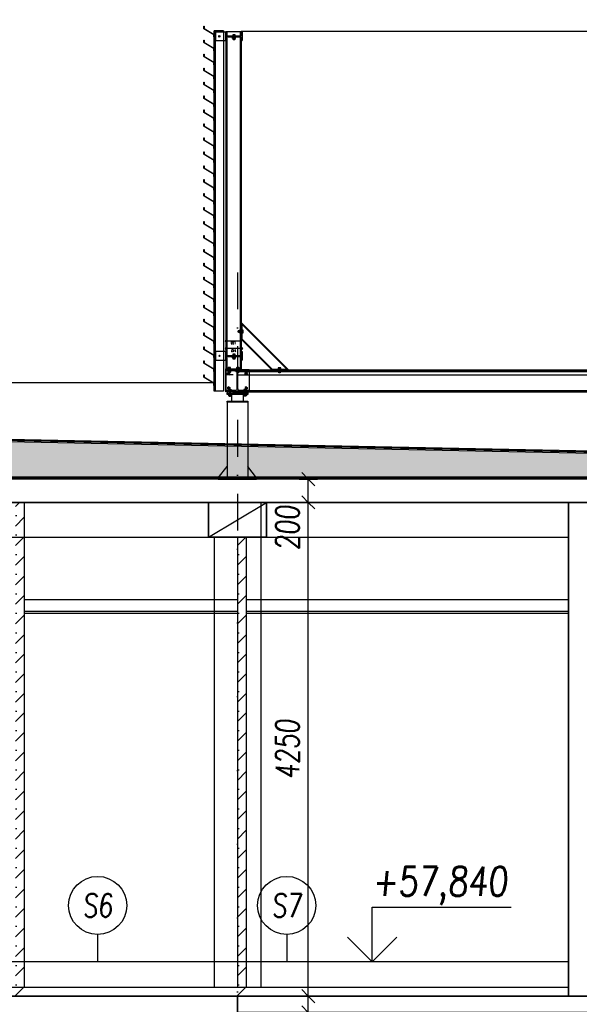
# Model space of a CAD drawing. Header units: millimetres. Extents: x -24606338 to 439687, y 151354 to 480404.
# Tile 46 of 93: x 256837 to 261654, y 245307 to 253782. Entities that reach past the tile are written whole.
import ezdxf
from ezdxf.enums import TextEntityAlignment as Align

# ---------------------------------------------------------------- set-up
doc = ezdxf.new("R2010")
doc.units = ezdxf.units.MM
for name, pattern in [('HIDDEN', [3, 2, -1]), ('KS_ČÁRKOVANÁ KRÁTKÁ', [4.5, 3, -1.5]), ('ČERCHOVANÁ', [25.4, 12.7, -6.35, 0, -6.35])]:
    doc.linetypes.add(name, pattern=pattern)
for name, color, linetype in [('BOURÁNÍ', 40, 'Continuous'), ('KOTY', 7, 'Continuous'), ('NOVA', 240, 'Continuous'), ('NOVÁ INTERIERY', 240, 'Continuous'), ('OSY', 7, 'Continuous'), ('SRAFA_NOVA', 240, 'Continuous'), ('TENKA', 4, 'Continuous'), ('TLUSTA', 2, 'Continuous'), ('ŽB', 3, 'Continuous')]:
    doc.layers.add(name, color=color, linetype=linetype)
doc.styles.add('CS-ROMANS', font='romans.shx', dxfattribs={"width": 0.75, "oblique": 5})
doc.styles.add('CS-ROMANS_100', font='romans.shx', dxfattribs={"width": 0.75, "oblique": 5, "height": 200})
doc.styles.add('CS_ROMANS_10', font='romans.shx', dxfattribs={"width": 0.75, "oblique": 5, "height": 20})
doc.styles.add('ROMANS', font='romans.shx', dxfattribs={"width": 0.75, "oblique": 5, "height": 200})
doc.dimstyles.new('A_KOTA_10', dxfattribs={"dimtxt": 20, "dimasz": 0.4, "dimexe": 100, "dimexo": 1500, "dimgap": 8, "dimtad": 1, "dimdec": 0, "dimdsep": 46, "dimtxsty": 'CS_ROMANS_10', "dimblk": 'KOT_CARA20', "dimcen": 9, "dimse1": 1, "dimse2": 1, "dimclrd": 256, "dimclre": 256, "dimclrt": 256, "dimadec": 0, "dimazin": 0, "dimtfac": 1, "dimtdec": 0, "dimtix": 1, "dimtmove": 2, "dimatfit": 3, "dimldrblk": 'OBLIQUE', "dimfxl": 100, "dimtolj": 1, "dimarcsym": 0})
doc.dimstyles.new('A_KÓTA_100', dxfattribs={"dimtxt": 200, "dimasz": 4, "dimexe": 100, "dimexo": 1500, "dimgap": 80, "dimtad": 1, "dimdec": 0, "dimdsep": 46, "dimtxsty": 'CS-ROMANS_100', "dimblk": 'KOT_CARA20', "dimcen": 90, "dimse1": 1, "dimse2": 1, "dimclrd": 256, "dimclre": 256, "dimclrt": 256, "dimadec": 0, "dimazin": 0, "dimtfac": 1, "dimtdec": 0, "dimtix": 1, "dimtmove": 2, "dimatfit": 3, "dimldrblk": 'OBLIQUE', "dimfxl": 1, "dimfxlon": 1, "dimtolj": 1, "dimarcsym": 0})

# ---------------------------------------------------------------- blocks, each defined once
blk = doc.blocks.new('VÝŠKOVÁ KÓTA 1')
at = {"ltscale": 0.25}
for p, q in [((0, 3.758), (9.586, 3.758)), ((0, 0), (0, 3.758)), ((0, 0), (-1.697, 1.697)), ((0, 0), (1.697, 1.697))]:
    blk.add_line(p, q, dxfattribs=at)
at = {"style": 'ROMANS', "oblique": 5, "width": 0.8}
blk.add_attdef('VÝŠKA', (0, 4.539), '', height=2, dxfattribs=at)
blk = doc.blocks.new('KOT_CARA20')
for p, q in [((0, 0), (-14.1, -14.1)), ((0, 20), (0, -20)), ((0, 0), (14.1, 14.1))]:
    blk.add_line(p, q)
blk = doc.blocks.new('*D3096')
at = {"layer": 'Defpoints', "color": 0, "transparency": 16777216}
for p in [(259321.8, 245377.2), (259477.5, 245377.2), (259477.5, 245237.2)]:
    blk.add_point(p, dxfattribs=at)
at = {"layer": 'KOTY', "lineweight": -2, "transparency": 16777216}
for p, q in [((259321.8, 245381.2), (259321.8, 245385.2)), ((259321.8, 245237.2), (259321.8, 245377.2)), ((259321.8, 245233.2), (259321.8, 245229.2))]:
    blk.add_line(p, q, dxfattribs=at)
at = {"layer": 'KOTY', "lineweight": -2, "transparency": 16777216, "xscale": 4, "yscale": 4, "zscale": 4}
for p, rotation in [((259321.8, 245377.2), 270), ((259321.8, 245237.2), 90)]:
    blk.add_blockref('KOT_CARA20', p, dxfattribs=dict(at, rotation=rotation))
at = {"layer": 'KOTY', "transparency": 16777216, "insert": (259141.8, 244974.6), "char_height": 200, "attachment_point": 5, "rotation": 90, "style": 'CS-ROMANS_100'}
blk.add_mtext('\\A1;140', dxfattribs=at)
blk = doc.blocks.new('_OBLIQUE')
at = {"color": 0, "linetype": 'ByBlock', "ltscale": 15}
blk.add_line((-0.5, -0.5), (0.5, 0.5), dxfattribs=at)
blk = doc.blocks.new('*D3097')
at = {"layer": 'Defpoints', "color": 0, "transparency": 16777216}
for p in [(259321.8, 249627.2), (259596.9, 249627.2), (259477.5, 245377.2)]:
    blk.add_point(p, dxfattribs=at)
at = {"layer": 'KOTY', "lineweight": -2, "transparency": 16777216}
blk.add_line((259321.8, 245381.2), (259321.8, 249623.2), dxfattribs=at)
at = {"layer": 'KOTY', "lineweight": -2, "transparency": 16777216, "xscale": 4, "yscale": 4, "zscale": 4}
for p, rotation in [((259321.8, 249627.2), 90), ((259321.8, 245377.2), 270)]:
    blk.add_blockref('KOT_CARA20', p, dxfattribs=dict(at, rotation=rotation))
at = {"layer": 'KOTY', "transparency": 16777216, "insert": (259141.8, 247502.2), "char_height": 200, "attachment_point": 5, "rotation": 90, "style": 'CS-ROMANS_100'}
blk.add_mtext('\\A1;4250', dxfattribs=at)
blk = doc.blocks.new('*D3098')
at = {"layer": 'Defpoints', "color": 0, "transparency": 16777216}
for p in [(259321.8, 249827.2), (259601.1, 249827.2), (259596.9, 249627.2)]:
    blk.add_point(p, dxfattribs=at)
at = {"layer": 'KOTY', "lineweight": -2, "transparency": 16777216}
blk.add_line((259321.8, 249631.2), (259321.8, 249823.2), dxfattribs=at)
at = {"layer": 'KOTY', "lineweight": -2, "transparency": 16777216, "xscale": 4, "yscale": 4, "zscale": 4}
for p, rotation in [((259321.8, 249827.2), 90), ((259321.8, 249627.2), 270)]:
    blk.add_blockref('KOT_CARA20', p, dxfattribs=dict(at, rotation=rotation))
at = {"layer": 'KOTY', "transparency": 16777216, "insert": (259141.8, 249407.5), "char_height": 200, "attachment_point": 5, "rotation": 90, "style": 'CS-ROMANS_100'}
blk.add_mtext('\\A1;200', dxfattribs=at)
blk = doc.blocks.new('*D3228')
at = {"layer": 'Defpoints', "color": 0, "transparency": 16777216}
for p in [(258423.8, 253725.2), (247883.8, 186429.7), (251841.3, 186429.7)]:
    blk.add_point(p, dxfattribs=at)
at = {"layer": 'KOTY', "lineweight": -2, "transparency": 16777216}
blk.add_line((247883.8, 253721.2), (247883.8, 186433.7), dxfattribs=at)
at = {"layer": 'KOTY', "lineweight": -2, "transparency": 16777216, "xscale": 4, "yscale": 4, "zscale": 4}
for p, rotation in [((247883.8, 253725.2), 90), ((247883.8, 186429.7), 270)]:
    blk.add_blockref('KOT_CARA20', p, dxfattribs=dict(at, rotation=rotation))
at = {"layer": 'KOTY', "transparency": 16777216, "insert": (247703.8, 220077.4), "char_height": 200, "attachment_point": 5, "rotation": 90, "style": 'CS-ROMANS_100'}
blk.add_mtext('\\A1;67296', dxfattribs=at)
blk = doc.blocks.new('*D3484')
at = {"layer": 'Defpoints', "color": 0, "transparency": 16777216}
for p in [(248688.9, 253725.2), (258423.8, 253725.2), (251710.9, 250657.2)]:
    blk.add_point(p, dxfattribs=at)
at = {"layer": 'KOTY', "lineweight": -2, "transparency": 16777216}
blk.add_line((248688.9, 250661.2), (248688.9, 253721.2), dxfattribs=at)
at = {"layer": 'KOTY', "lineweight": -2, "transparency": 16777216, "xscale": 4, "yscale": 4, "zscale": 4}
for p, rotation in [((248688.9, 253725.2), 90), ((248688.9, 250657.2), 270)]:
    blk.add_blockref('KOT_CARA20', p, dxfattribs=dict(at, rotation=rotation))
at = {"layer": 'KOTY', "transparency": 16777216, "insert": (248508.9, 252191.2), "char_height": 200, "attachment_point": 5, "rotation": 90, "style": 'CS-ROMANS_100'}
blk.add_mtext('\\A1;3068', dxfattribs=at)
blk = doc.blocks.new('*D3486')
at = {"layer": 'Defpoints', "color": 0, "transparency": 16777216}
for p in [(242883.4, 253679.2), (260168.9, 253679.2), (256411.8, 187832.2)]:
    blk.add_point(p, dxfattribs=at)
at = {"layer": 'TENKA', "lineweight": -2, "transparency": 16777216}
blk.add_line((242883.4, 187836.2), (242883.4, 253675.2), dxfattribs=at)
at = {"layer": 'TENKA', "lineweight": -2, "transparency": 16777216, "xscale": 4, "yscale": 4, "zscale": 4}
for p, rotation in [((242883.4, 253679.2), 90), ((242883.4, 187832.2), 270)]:
    blk.add_blockref('KOT_CARA20', p, dxfattribs=dict(at, rotation=rotation))
at = {"layer": 'TENKA', "transparency": 16777216, "insert": (242703.4, 220755.7), "char_height": 200, "attachment_point": 5, "rotation": 90, "style": 'CS-ROMANS_100'}
blk.add_mtext('\\A1;65847', dxfattribs=at)
blk = doc.blocks.new('m')
for points in [[(5.8, 0), (-6.3, 0)], [(6.3, 0), (5.6, 0)], [(-6.3, 0), (-7.6, -0.8)], [(-7.6, -0.7), (-7.6, -5.7)], [(-6.3, -6.4), (-7.6, -5.6)], [(-6.3, -6.4), (5.8, -6.4)], [(-3.7, -1.1), (-3.7, -5.3)], [(3.7, -1.1), (3.7, -5.3)], [(5.8, -6.4), (6.3, -6.4)], [(6.3, 0), (7.6, -0.8)], [(6.3, -6.4), (7.6, -5.6)], [(7.6, -1.3), (7.6, -0.8)], [(7.6, -5.3), (7.6, -1.1)], [(7.6, -5.2), (7.6, -5.6)]]:
    blk.add_lwpolyline(points)
for centre, radius, start, end in [((-5.6, -2.3), 2.27, 30.4947, 149.5053), ((5.6, -2.3), 2.27, 30.4947, 149.5053), ((-5.6, -4.1), 2.27, 210.4947, 329.5053), ((0, -6.6), 6.61, 56.145, 123.855), ((0, 0.2), 6.61, 236.145, 303.855), ((5.6, -4.1), 2.27, 210.4947, 329.5053)]:
    blk.add_arc(centre, radius, start, end)
blk = doc.blocks.new('*U3494')
for points in [[(7.2, -5.4), (7.2, -0.7), (6, 0), (-6, 0), (-7.2, -0.7), (-7.2, -5.4)], [(4, -5.4), (4, -28.1), (3.3, -28.8), (-3.3, -28.8), (-4, -28.1), (-4, -5.4)]]:
    blk.add_lwpolyline(points, close=True)
for points in [[(4, -28.1), (-4, -28.1)], [(-3.7, -5.4), (-3.7, -0.7)], [(-3.3, -5.4), (-3.3, -28.8)], [(3.3, -5.4), (3.3, -28.8)], [(3.7, -5.4), (3.7, -0.7)]]:
    blk.add_lwpolyline(points)
for centre, radius, start, end in [((-5.8, -3.5), 3.51, 52.6631, 92.6631), ((5.8, -3.5), 3.51, 87.3369, 127.3369), ((0, -10.8), 10.7, 70, 110)]:
    blk.add_arc(centre, radius, start, end)
at = {"layer": 'OSY', "ltscale": 0.4}
blk.add_lwpolyline([(0, 0), (0, -28.8)], dxfattribs=at)
blk = doc.blocks.new('*U3481')
at = {"color": 0, "linetype": 'ByBlock', "lineweight": -2}
for p, q in [((-100, 95), (100, 95)), ((-100, 85), (-100, 95)), ((-100, 85), (-21.25, 85)), ((21.25, 85), (100, 85)), ((100, 85), (100, 95)), ((-3.25, -67), (-3.25, 67)), ((3.25, -67), (3.25, 67)), ((-100, -85), (-21.25, -85)), ((-100, -95), (-100, -85)), ((-100, -95), (100, -95)), ((21.25, -85), (100, -85)), ((100, -95), (100, -85))]:
    blk.add_line(p, q, dxfattribs=at)
for centre, start, end in [((-21.25, 67), 0, 90), ((21.25, 67), 90, 180), ((-21.25, -67), 270, 0), ((21.25, -67), 180, 270)]:
    blk.add_arc(centre, 18, start, end, dxfattribs=at)
blk = doc.blocks.new('M12_půd')
for p, q in [((0, 10.8), (-9.6, 5.3)), ((0, 10.8), (9.6, 5.3)), ((0, -10.8), (-9.6, -5.3)), ((0, -10.8), (9.6, -5.3))]:
    blk.add_line(p, q)
for points in [[(-9.6, -5.3), (-9.6, 5.3)], [(9.6, -5.3), (9.6, 5.3)]]:
    blk.add_lwpolyline(points)
at = {"linetype": 'KS_ČÁRKOVANÁ KRÁTKÁ', "ltscale": 0.5}
blk.add_circle((0, 0), 9.35, dxfattribs=at)
blk.add_circle((0, 0), 6)
at = {"layer": 'OSY'}
for points in [[(-10.4, 0), (10.4, 0)], [(0, -11.8), (0, 11.9)]]:
    blk.add_lwpolyline(points, dxfattribs=at)
blk = doc.blocks.new('*U3492')
at = {"color": 0, "linetype": 'ByBlock', "lineweight": -2}
for p, q in [((-36.5, 70), (36.5, 70)), ((-36.5, 63.1), (-36.5, 70)), ((-36.5, 63.1), (-9.35, 63.1)), ((-2.35, -56.1), (-2.35, 56.1)), ((2.35, -56.1), (2.35, 56.1)), ((9.35, 63.1), (36.5, 63.1)), ((36.5, 63.1), (36.5, 70)), ((-36.5, -63.1), (-9.35, -63.1)), ((-36.5, -70), (-36.5, -63.1)), ((-36.5, -70), (36.5, -70)), ((9.35, -63.1), (36.5, -63.1)), ((36.5, -70), (36.5, -63.1))]:
    blk.add_line(p, q, dxfattribs=at)
for centre, start, end in [((-9.35, 56.1), 0, 90), ((9.35, 56.1), 90, 180), ((-9.35, -56.1), 270, 0), ((9.35, -56.1), 180, 270)]:
    blk.add_arc(centre, 7, start, end, dxfattribs=at)
blk = doc.blocks.new('*D3489')
at = {"layer": 'Defpoints', "color": 0, "ltscale": 300, "transparency": 16777216}
for p in [(258744.8, 251016.7), (258611.8, 250772.7), (258744.8, 250772.7)]:
    blk.add_point(p, dxfattribs=at)
at = {"layer": 'NOVA', "lineweight": -2, "ltscale": 300, "transparency": 16777216}
blk.add_line((258612.2, 251016.7), (258744.4, 251016.7), dxfattribs=at)
at = {"layer": 'NOVA', "lineweight": -2, "ltscale": 300, "transparency": 16777216, "xscale": 0.4, "yscale": 0.4, "zscale": 0.4, "rotation": 180}
blk.add_blockref('KOT_CARA20', (258611.8, 251016.7), dxfattribs=at)
at = {"layer": 'NOVA', "lineweight": -2, "ltscale": 300, "transparency": 16777216, "xscale": 0.4, "yscale": 0.4, "zscale": 0.4}
blk.add_blockref('KOT_CARA20', (258744.8, 251016.7), dxfattribs=at)
at = {"layer": 'NOVA', "ltscale": 300, "transparency": 16777216, "insert": (258678.3, 250998.7), "char_height": 20, "attachment_point": 5, "rotation": 180, "style": 'CS_ROMANS_10'}
blk.add_mtext('\\A1;133', dxfattribs=at)
blk = doc.blocks.new('*D3488')
at = {"layer": 'Defpoints', "color": 0, "ltscale": 300, "transparency": 16777216}
for p in [(258611.8, 250951.3), (258611.8, 250925.7), (258751.8, 250925.7)]:
    blk.add_point(p, dxfattribs=at)
at = {"layer": 'NOVA', "lineweight": -2, "ltscale": 300, "transparency": 16777216}
blk.add_line((258751.4, 250951.3), (258612.2, 250951.3), dxfattribs=at)
at = {"layer": 'NOVA', "lineweight": -2, "ltscale": 300, "transparency": 16777216, "xscale": 0.4, "yscale": 0.4, "zscale": 0.4, "rotation": 180}
blk.add_blockref('KOT_CARA20', (258611.8, 250951.3), dxfattribs=at)
at = {"layer": 'NOVA', "lineweight": -2, "ltscale": 300, "transparency": 16777216, "xscale": 0.4, "yscale": 0.4, "zscale": 0.4}
blk.add_blockref('KOT_CARA20', (258751.8, 250951.3), dxfattribs=at)
at = {"layer": 'NOVA', "ltscale": 300, "transparency": 16777216, "insert": (258681.8, 250933.3), "char_height": 20, "attachment_point": 5, "rotation": 180, "style": 'CS_ROMANS_10'}
blk.add_mtext('\\A1;140', dxfattribs=at)
blk = doc.blocks.new('*U3493')
for points in [[(7.2, -5.4), (7.2, -0.7), (6, 0), (-6, 0), (-7.2, -0.7), (-7.2, -5.4)], [(4, -5.4), (4, -38.1), (3.3, -38.8), (-3.3, -38.8), (-4, -38.1), (-4, -5.4)]]:
    blk.add_lwpolyline(points, close=True)
for points in [[(4, -38.1), (-4, -38.1)], [(-3.7, -5.4), (-3.7, -0.7)], [(-3.3, -5.4), (-3.3, -38.8)], [(3.3, -5.4), (3.3, -38.8)], [(3.7, -5.4), (3.7, -0.7)]]:
    blk.add_lwpolyline(points)
for centre, radius, start, end in [((-5.8, -3.5), 3.51, 52.6631, 92.6631), ((5.8, -3.5), 3.51, 87.3369, 127.3369), ((0, -10.8), 10.7, 70, 110)]:
    blk.add_arc(centre, radius, start, end)
at = {"layer": 'OSY', "ltscale": 0.4}
blk.add_lwpolyline([(0, 0), (0, -38.8)], dxfattribs=at)

msp = doc.modelspace()

# ---------------------------------------------------------------- hatches: boundary and pattern name
at = {"layer": 'NOVÁ INTERIERY', "true_color": 0xf00000}
h = msp.add_hatch(dxfattribs=at)
h.set_pattern_fill('SACNCR', color=1, scale=50)
h.set_pattern_definition([(45, (221362.81, -30332.43), (-84.1899, 84.1899), []), (45, (221447, -30332.43), (-84.1899, 84.1899), [0, -119.0625])])
h.paths.add_polyline_path([(256799.809, 245377.158), (256874.809, 245377.158), (256874.809, 249627.158), (256799.809, 249627.158)])
at = {"layer": 'SRAFA_NOVA'}
h = msp.add_hatch(dxfattribs=at)
h.set_pattern_fill('HONEY', color=256, scale=10)
h.set_pattern_definition([(0, (120574.373, -156773.336), (47.625, 27.4963), [31.75, -63.5]), (120, (120574.373, -156773.336), (-47.6249943, 27.4963099), [31.75, -63.5]), (60, (120574.373, -156773.336), (5.7e-06, 54.9926099), [-63.5, 31.75])])
h.paths.add_polyline_path([(252561.809, 250234.178), (252561.809, 249847.158), (261911.809, 249847.158), (261911.809, 250047.178)])
at = {"layer": 'TENKA', "true_color": 0xf00000}
h = msp.add_hatch(dxfattribs=at)
h.set_pattern_fill('SACNCR', color=1, scale=50)
h.set_pattern_definition([(45, (223275.81, -30332.43), (-84.1899, 84.1899), []), (45, (223360, -30332.43), (-84.1899, 84.1899), [0, -119.0625])])
h.paths.add_polyline_path([(258712.809, 245377.158), (258787.809, 245377.158), (258787.809, 249327.158), (258712.809, 249327.158)])

# ---------------------------------------------------------------- linework, layer by layer
at = {"layer": 'BOURÁNÍ'}
msp.add_lwpolyline([(258786.809, 249327.158), (261561.809, 249327.158)], dxfattribs=at)
at = {"layer": 'KOTY'}
for p, q in [((257508.144, 245908.146), (257508.144, 245676.186)), ((259135.493, 245908.146), (259135.493, 245676.186))]:
    msp.add_line(p, q, dxfattribs=at)
at = {"layer": 'KOTY', "ltscale": 20}
for centre in [(257508.144, 246158.146), (259135.493, 246158.146)]:
    msp.add_circle(centre, 250, dxfattribs=at)
at = {"layer": 'NOVA'}
for p, q in [((258511.809, 250585.158), (258511.809, 253685.158)), ((258591.809, 253685.158), (258511.809, 253685.158)), ((258518.809, 253685.158), (258518.809, 250585.158)), ((258591.809, 253685.158), (258591.809, 250585.158)), ((258611.809, 253679.158), (258611.809, 250776.158)), ((258620.309, 253679.158), (258620.309, 253644.053)), ((258736.309, 253679.158), (258736.309, 253641.508)), ((258744.809, 253679.158), (258744.809, 253647.329)), ((258620.309, 253634.262), (258620.309, 250776.158)), ((258736.309, 253636.808), (258736.309, 250776.158)), ((258744.809, 253630.987), (258744.809, 250776.158)), ((258518.809, 250657.158), (251710.865, 250657.158)), ((258591.809, 250585.158), (258511.809, 250585.158)), ((258712.809, 248787.158), (256874.809, 248787.158)), ((261561.809, 248787.158), (258787.809, 248787.158)), ((258712.809, 248687.158), (256874.809, 248687.158)), ((258712.809, 248672.158), (256874.809, 248672.158)), ((261561.809, 248687.158), (258787.809, 248687.158)), ((261561.809, 248672.158), (258787.809, 248672.158)), ((261561.809, 245672.158), (252060.768, 245672.158))]:
    msp.add_line(p, q, dxfattribs=at)
at = {"layer": 'NOVA', "ltscale": 0.25}
for p, q in [((258561.673, 253631.794), (258548.945, 253644.522)), ((258548.945, 253631.794), (258561.673, 253644.522)), ((258563.173, 250882.794), (258550.445, 250895.522)), ((258550.445, 250882.794), (258563.173, 250895.522))]:
    msp.add_line(p, q, dxfattribs=at)
at = {"layer": 'NOVA', "ltscale": 300}
for p, q in [((258611.809, 253679.158), (258744.809, 253679.158)), ((271278.809, 253679.158), (258744.809, 253679.158)), ((259144.479, 250775.158), (258750.809, 251168.828)), ((259136.418, 250775.158), (258750.809, 251160.767)), ((259011.119, 250775.158), (258750.809, 251035.467)), ((259003.058, 250775.158), (258750.809, 251027.406)), ((258611.809, 250769.158), (258611.809, 250579.158)), ((258711.809, 250769.158), (271411.809, 250769.158)), ((258675.309, 250725.158), (258611.809, 250725.158)), ((258711.809, 250759.158), (271411.809, 250759.158)), ((258661.809, 250557.158), (258661.809, 250497.158)), ((258711.809, 250589.158), (271411.809, 250589.158)), ((258711.809, 250579.158), (271411.809, 250579.158)), ((258761.809, 250557.158), (258761.809, 250497.158)), ((258621.809, 250491.158), (258621.809, 249837.158)), ((258801.809, 250491.158), (258801.809, 249837.158)), ((258546.809, 249837.158), (258621.809, 249937.158)), ((258876.809, 249837.158), (258801.809, 249937.158))]:
    msp.add_line(p, q, dxfattribs=at)
at = {"layer": 'NOVA', "color": 9, "ltscale": 300}
for p, q in [((258711.809, 250753.501), (271411.809, 250753.501)), ((258711.809, 250725.158), (271411.809, 250725.158))]:
    msp.add_line(p, q, dxfattribs=at)
at = {"layer": 'NOVA'}
for points in [[(258423.772, 253704.329), (258423.772, 253725.158), (258425.772, 253725.158), (258425.772, 253705.158), (258511.809, 253653.501), (258511.809, 253633.501), (258509.809, 253633.501), (258509.809, 253652.673)], [(258611.809, 253675.658), (258521.809, 253675.658), (258521.809, 253602.658), (258611.809, 253602.658)], [(258669.809, 253641.508), (258669.809, 253644.008), (258693.809, 253644.008), (258693.809, 253641.508)], [(258423.772, 253584.329), (258423.772, 253605.158), (258425.772, 253605.158), (258425.772, 253585.158), (258511.809, 253533.501), (258511.809, 253513.501), (258509.809, 253513.501), (258509.809, 253532.673)], [(258669.809, 253628.308), (258669.809, 253630.808), (258693.809, 253630.808), (258693.809, 253628.308)], [(258423.772, 253464.329), (258423.772, 253485.158), (258425.772, 253485.158), (258425.772, 253465.158), (258511.809, 253413.501), (258511.809, 253393.501), (258509.809, 253393.501), (258509.809, 253412.673)], [(258423.772, 253344.329), (258423.772, 253365.158), (258425.772, 253365.158), (258425.772, 253345.158), (258511.809, 253293.501), (258511.809, 253273.501), (258509.809, 253273.501), (258509.809, 253292.673)], [(258423.772, 253224.329), (258423.772, 253245.158), (258425.772, 253245.158), (258425.772, 253225.158), (258511.809, 253173.501), (258511.809, 253153.501), (258509.809, 253153.501), (258509.809, 253172.673)], [(258423.772, 253104.329), (258423.772, 253125.158), (258425.772, 253125.158), (258425.772, 253105.158), (258511.809, 253053.501), (258511.809, 253033.501), (258509.809, 253033.501), (258509.809, 253052.673)], [(258423.772, 252984.329), (258423.772, 253005.158), (258425.772, 253005.158), (258425.772, 252985.158), (258511.809, 252933.501), (258511.809, 252913.501), (258509.809, 252913.501), (258509.809, 252932.673)], [(258423.772, 252864.329), (258423.772, 252885.158), (258425.772, 252885.158), (258425.772, 252865.158), (258511.809, 252813.501), (258511.809, 252793.501), (258509.809, 252793.501), (258509.809, 252812.673)], [(258423.772, 252744.329), (258423.772, 252765.158), (258425.772, 252765.158), (258425.772, 252745.158), (258511.809, 252693.501), (258511.809, 252673.501), (258509.809, 252673.501), (258509.809, 252692.673)], [(258423.772, 252624.329), (258423.772, 252645.158), (258425.772, 252645.158), (258425.772, 252625.158), (258511.809, 252573.501), (258511.809, 252553.501), (258509.809, 252553.501), (258509.809, 252572.673)], [(258423.772, 252504.329), (258423.772, 252525.158), (258425.772, 252525.158), (258425.772, 252505.158), (258511.809, 252453.501), (258511.809, 252433.501), (258509.809, 252433.501), (258509.809, 252452.673)], [(258423.772, 252384.329), (258423.772, 252405.158), (258425.772, 252405.158), (258425.772, 252385.158), (258511.809, 252333.501), (258511.809, 252313.501), (258509.809, 252313.501), (258509.809, 252332.673)], [(258423.772, 252264.329), (258423.772, 252285.158), (258425.772, 252285.158), (258425.772, 252265.158), (258511.809, 252213.501), (258511.809, 252193.501), (258509.809, 252193.501), (258509.809, 252212.673)], [(258423.772, 252144.329), (258423.772, 252165.158), (258425.772, 252165.158), (258425.772, 252145.158), (258511.809, 252093.501), (258511.809, 252073.501), (258509.809, 252073.501), (258509.809, 252092.673)], [(258423.772, 252024.329), (258423.772, 252045.158), (258425.772, 252045.158), (258425.772, 252025.158), (258511.809, 251973.501), (258511.809, 251953.501), (258509.809, 251953.501), (258509.809, 251972.673)], [(258423.772, 251904.329), (258423.772, 251925.158), (258425.772, 251925.158), (258425.772, 251905.158), (258511.809, 251853.501), (258511.809, 251833.501), (258509.809, 251833.501), (258509.809, 251852.673)], [(258423.772, 251784.329), (258423.772, 251805.158), (258425.772, 251805.158), (258425.772, 251785.158), (258511.809, 251733.501), (258511.809, 251713.501), (258509.809, 251713.501), (258509.809, 251732.673)], [(258423.772, 251664.329), (258423.772, 251685.158), (258425.772, 251685.158), (258425.772, 251665.158), (258511.809, 251613.501), (258511.809, 251593.501), (258509.809, 251593.501), (258509.809, 251612.673)], [(258423.772, 251544.329), (258423.772, 251565.158), (258425.772, 251565.158), (258425.772, 251545.158), (258511.809, 251493.501), (258511.809, 251473.501), (258509.809, 251473.501), (258509.809, 251492.673)], [(258423.772, 251424.329), (258423.772, 251445.158), (258425.772, 251445.158), (258425.772, 251425.158), (258511.809, 251373.501), (258511.809, 251353.501), (258509.809, 251353.501), (258509.809, 251372.673)], [(258423.772, 251304.329), (258423.772, 251325.158), (258425.772, 251325.158), (258425.772, 251305.158), (258511.809, 251253.501), (258511.809, 251233.501), (258509.809, 251233.501), (258509.809, 251252.673)], [(258423.772, 251184.329), (258423.772, 251205.158), (258425.772, 251205.158), (258425.772, 251185.158), (258511.809, 251133.501), (258511.809, 251113.501), (258509.809, 251113.501), (258509.809, 251132.673)], [(258735.409, 251110.117), (258737.909, 251110.117), (258737.909, 251086.117), (258735.409, 251086.117)], [(258750.809, 251110.117), (258753.309, 251110.117), (258753.309, 251086.117), (258750.809, 251086.117)], [(258423.772, 251064.329), (258423.772, 251085.158), (258425.772, 251085.158), (258425.772, 251065.158), (258511.809, 251013.501), (258511.809, 250993.501), (258509.809, 250993.501), (258509.809, 251012.673)], [(258423.772, 250944.329), (258423.772, 250965.158), (258425.772, 250965.158), (258425.772, 250945.158), (258511.809, 250893.501), (258511.809, 250873.501), (258509.809, 250873.501), (258509.809, 250892.673)], [(258611.809, 250925.658), (258521.809, 250925.658), (258521.809, 250852.658), (258611.809, 250852.658)], [(258669.809, 250891.508), (258669.809, 250894.008), (258693.809, 250894.008), (258693.809, 250891.508)], [(258669.809, 250878.308), (258669.809, 250880.808), (258693.809, 250880.808), (258693.809, 250878.308)], [(258423.772, 250824.329), (258423.772, 250845.158), (258425.772, 250845.158), (258425.772, 250825.158), (258511.809, 250773.501), (258511.809, 250753.501), (258509.809, 250753.501), (258509.809, 250772.673)], [(258744.809, 250769.158), (258611.809, 250769.158), (258611.809, 250776.158), (258744.809, 250776.158)], [(258629.809, 250776.158), (258629.809, 250778.658), (258653.809, 250778.658), (258653.809, 250776.158)], [(258702.809, 250776.158), (258702.809, 250778.658), (258726.809, 250778.658), (258726.809, 250776.158)], [(259061.768, 250775.158), (259061.768, 250777.658), (259085.768, 250777.658), (259085.768, 250775.158)], [(258423.772, 250704.329), (258423.772, 250725.158), (258425.772, 250725.158), (258425.772, 250705.158), (258511.809, 250653.501), (258511.809, 250633.501), (258509.809, 250633.501), (258509.809, 250652.673)], [(258629.809, 250756.658), (258629.809, 250759.158), (258653.809, 250759.158), (258653.809, 250756.658)], [(258702.809, 250756.658), (258702.809, 250759.158), (258726.809, 250759.158), (258726.809, 250756.658)], [(259061.768, 250759.758), (259061.768, 250762.258), (259085.768, 250762.258), (259085.768, 250759.758)], [(258658.809, 250589.158), (258658.809, 250591.658), (258634.809, 250591.658), (258634.809, 250589.158)], [(258658.809, 250554.658), (258658.809, 250557.158), (258634.809, 250557.158), (258634.809, 250554.658)], [(258764.809, 250589.158), (258764.809, 250591.658), (258788.809, 250591.658), (258788.809, 250589.158)], [(258764.809, 250554.658), (258764.809, 250557.158), (258788.809, 250557.158), (258788.809, 250554.658)]]:
    msp.add_lwpolyline(points, close=True, dxfattribs=at)
at = {"layer": 'NOVA', "ltscale": 300}
for points in [[(258732.519, 253630.808), (258631.098, 253630.808), (258631.098, 253636.808), (258732.519, 253636.808)], [(258744.809, 251027.406), (258744.809, 251168.828), (258750.809, 251168.828), (258750.809, 251027.406)], [(258732.519, 250880.808), (258631.098, 250880.808), (258631.098, 250886.808), (258732.519, 250886.808)], [(258811.809, 250579.158), (258611.809, 250579.158), (258611.809, 250769.158), (258811.809, 250769.158)], [(259144.479, 250769.158), (259003.058, 250769.158), (259003.058, 250775.158), (259144.479, 250775.158)], [(258801.809, 250567.158), (258801.809, 250557.158), (258621.809, 250557.158), (258621.809, 250567.158)], [(258801.809, 250497.158), (258801.809, 250491.158), (258621.809, 250491.158), (258621.809, 250497.158)], [(258546.809, 249837.158), (258546.809, 249827.158), (258876.809, 249827.158), (258876.809, 249837.158)]]:
    msp.add_lwpolyline(points, close=True, dxfattribs=at)
msp.add_lwpolyline([(258801.809, 250579.158), (258801.809, 250567.158), (258621.809, 250579.158), (258621.809, 250567.158), (258801.809, 250579.158), (258621.809, 250579.158), (258621.809, 250567.158), (258801.809, 250567.158)], dxfattribs=at)
at = {"layer": 'NOVA', "linetype": 'HIDDEN', "ltscale": 50, "const_width": 10}
for points in [[(252561.809, 250244.18), (261911.809, 250057.18), (277461.809, 250368.18)], [(252561.809, 249837.158), (268861.809, 249837.158)]]:
    msp.add_lwpolyline(points, dxfattribs=at)
at = {"layer": 'NOVA'}
for points in [[(252561.809, 250254.182), (261911.809, 250067.182), (277461.809, 250378.182)], [(252561.809, 250234.178), (261911.809, 250047.178), (277461.809, 250358.178)], [(252561.809, 249847.158), (277461.809, 249847.158)]]:
    msp.add_lwpolyline(points, dxfattribs=at)
for centre in [(258555.309, 253638.158), (258556.809, 250889.158)]:
    msp.add_circle(centre, 5, dxfattribs=at)
at = {"layer": 'NOVÁ INTERIERY'}
for points in [[(256874.809, 249627.158), (256874.809, 245452.158)], [(258712.809, 249327.158), (258712.809, 245452.158)], [(258787.809, 249327.158), (258787.809, 245452.158)]]:
    msp.add_lwpolyline(points, dxfattribs=at)
at = {"layer": 'OSY', "linetype": 'ČERCHOVANÁ', "ltscale": 25}
msp.add_line((258711.809, 251607.158), (258711.809, 174688.935), dxfattribs=at)
at = {"layer": 'TENKA'}
for points in [[(266561.809, 249827.158), (252161.809, 249827.158)], [(258461.809, 249327.158), (258961.809, 249627.158)], [(258461.809, 249327.158), (258961.809, 249627.158)], [(258911.809, 249627.158), (258911.809, 245452.158)], [(252661.809, 249327.158), (258711.809, 249327.158)], [(252661.809, 249327.158), (261561.809, 249327.158)], [(258511.809, 249327.158), (258511.809, 245452.158)], [(261811.809, 245377.158), (252161.809, 245377.158)]]:
    msp.add_lwpolyline(points, dxfattribs=at)
at = {"layer": 'TLUSTA'}
for points in [[(266411.809, 249627.158), (252161.809, 249627.158)], [(266561.809, 249627.158), (252161.809, 249627.158)], [(261561.809, 249627.158), (261561.809, 245377.158)], [(261561.809, 245452.158), (252911.809, 245452.158)]]:
    msp.add_lwpolyline(points, dxfattribs=at)
msp.add_lwpolyline([(258461.809, 249627.158), (258961.809, 249627.158), (258961.809, 249327.158), (258461.809, 249327.158)], close=True, dxfattribs=at)
msp.add_lwpolyline([(258461.809, 249627.158), (258961.809, 249627.158), (258961.809, 249327.158), (258461.809, 249327.158)], close=True, dxfattribs=at)
at = {"layer": 'ŽB'}
for p, q in [((268661.809, 249827.158), (252161.809, 249827.158)), ((252161.809, 249627.158), (268661.809, 249627.158))]:
    msp.add_line(p, q, dxfattribs=at)
for points in [[(258461.809, 249327.158), (258961.809, 249327.158), (258961.809, 249627.158), (258461.809, 249627.158)], [(261561.809, 249627.158), (261811.809, 249627.158), (261811.809, 245377.158), (261561.809, 245377.158)], [(252161.809, 245377.158), (258711.809, 245377.158), (258711.809, 245177.158), (252161.809, 245177.158)], [(258711.809, 245377.158), (261811.809, 245377.158), (261811.809, 245237.158), (258711.809, 245237.158)]]:
    msp.add_lwpolyline(points, close=True, dxfattribs=at)

# ---------------------------------------------------------------- block references
at = {"layer": 'KOTY', "xscale": 125, "yscale": 125, "zscale": 125}
msp.add_blockref('VÝŠKOVÁ KÓTA 1', (259870.118, 245672.158), dxfattribs=at).add_auto_attribs({'VÝŠKA': '+57,840'})
at = {"layer": 'NOVA'}
for name, p, rotation in [('*U3492', (258681.809, 253639.158), 270), ('*U3492', (258681.809, 250889.158), 270), ('M12_půd', (258636.809, 250611.058), 180)]:
    msp.add_blockref(name, p, dxfattribs=dict(at, rotation=rotation))
at = {"layer": 'NOVA', "xscale": 1.5, "yscale": 1.5, "zscale": 1.5}
for name, p in [('*U3494', (258681.809, 253652.171)), ('*U3494', (258681.809, 250902.171)), ('*U3494', (258641.809, 250786.821)), ('*U3494', (258714.809, 250786.821)), ('*U3494', (259073.768, 250785.821)), ('*U3493', (258776.809, 250599.821)), ('m', (258646.809, 250554.658))]:
    msp.add_blockref(name, p, dxfattribs=at)
at = {"layer": 'NOVA', "extrusion": (0, 0, -1), "xscale": 1.5, "yscale": 1.5, "zscale": -1.5}
for name, p in [('m', (-258681.809, 253628.308)), ('m', (-258681.809, 250878.308)), ('m', (-258641.809, 250756.658)), ('m', (-258714.809, 250756.658)), ('m', (-259073.768, 250759.758)), ('*U3493', (-258646.809, 250599.821)), ('m', (-258776.809, 250554.658))]:
    msp.add_blockref(name, p, dxfattribs=at)
at = {"layer": 'NOVA', "xscale": 1.5, "yscale": 1.5, "zscale": 1.5, "rotation": 270}
msp.add_blockref('*U3494', (258761.472, 251098.117), dxfattribs=at)
at = {"layer": 'NOVA', "extrusion": (0, 0, -1), "xscale": 1.5, "yscale": 1.5, "zscale": -1.5, "rotation": 90}
msp.add_blockref('m', (-258735.409, 251098.117), dxfattribs=at)
at = {"layer": 'NOVA', "ltscale": 300, "extrusion": (0, 0, -1), "zscale": -1}
msp.add_blockref('*U3481', (-258711.809, 250674.158), dxfattribs=at)
at = {"layer": 'NOVA', "extrusion": (0, 0, -1), "zscale": -1}
msp.add_blockref('M12_půd', (-258636.809, 250737.258), dxfattribs=at)
at = {"layer": 'NOVA'}
msp.add_blockref('M12_půd', (258786.809, 250737.258), dxfattribs=at)
at = {"layer": 'NOVA', "extrusion": (0, 0, -1), "zscale": -1, "rotation": 180}
msp.add_blockref('M12_půd', (-258786.809, 250611.058), dxfattribs=at)

# ---------------------------------------------------------------- texts
at = {"layer": 'KOTY', "ltscale": 20, "style": 'CS-ROMANS', "oblique": 5, "width": 0.75}
for s, p in [('S6', (257508.144, 246158.146)), ('S7', (259135.493, 246158.146))]:
    msp.add_text(s, height=200, dxfattribs=at).set_placement(p, align=Align.MIDDLE)

# ---------------------------------------------------------------- dimensions: what is measured, and where the dimension line sits
at = {"layer": 'KOTY'}
for base, p1, p2, picture, middle in [((247883.833054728, 186429.657583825), (258423.772253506, 253725.157598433), (251841.336645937, 186429.657583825), '*D3228', (247703.833054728, 220077.407591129)), ((248688.91, 253725.158), (251710.865, 250657.158), (258423.772, 253725.158), '*D3484', (248508.91, 252191.158)), ((259321.847, 249627.158), (259477.511, 245377.158), (259596.882, 249627.158), '*D3097', (259141.847, 247502.158))]:
    dim = msp.add_linear_dim(base=base, p1=p1, p2=p2, angle=90, dimstyle='A_KÓTA_100', dxfattribs=at)
    dim.commit()
    dim.dimension.update_dxf_attribs({"geometry": picture, "text_midpoint": middle})
for base, p1, p2, picture, middle in [((259321.847, 249827.158), (259596.882, 249627.158), (259601.104, 249827.158), '*D3098', (259141.847, 249407.543)), ((259321.847, 245377.158), (259477.511, 245237.158), (259477.511, 245377.158), '*D3096', (259141.847, 244974.641))]:
    dim = msp.add_linear_dim(base=base, p1=p1, p2=p2, angle=90, dimstyle='A_KÓTA_100', dxfattribs=at)
    dim.commit()
    dim.dimension.update_dxf_attribs({"geometry": picture, "text_midpoint": middle, "dimtype": 160})
at = {"layer": 'NOVA', "ltscale": 300}
for base, p1, p2, picture, middle in [((258744.809, 251016.735), (258611.809, 250772.658), (258744.809, 250772.658), '*D3489', (258678.309, 250998.735)), ((258611.809, 250951.286), (258751.809, 250925.658), (258611.809, 250925.658), '*D3488', (258681.809, 250933.286))]:
    dim = msp.add_linear_dim(base=base, p1=p1, p2=p2, angle=180, dimstyle='A_KOTA_10', dxfattribs=at)
    dim.commit()
    dim.dimension.update_dxf_attribs({"geometry": picture, "text_midpoint": middle})
at = {"layer": 'TENKA'}
dim = msp.add_linear_dim(base=(242883.353, 253679.158), p1=(256411.809, 187832.158), p2=(260168.942, 253679.158), angle=90, dimstyle='A_KÓTA_100', dxfattribs=at)
dim.commit()
dim.dimension.update_dxf_attribs({"geometry": '*D3486', "text_midpoint": (242703.353, 220755.658)})

doc.saveas('drawing.dxf')
